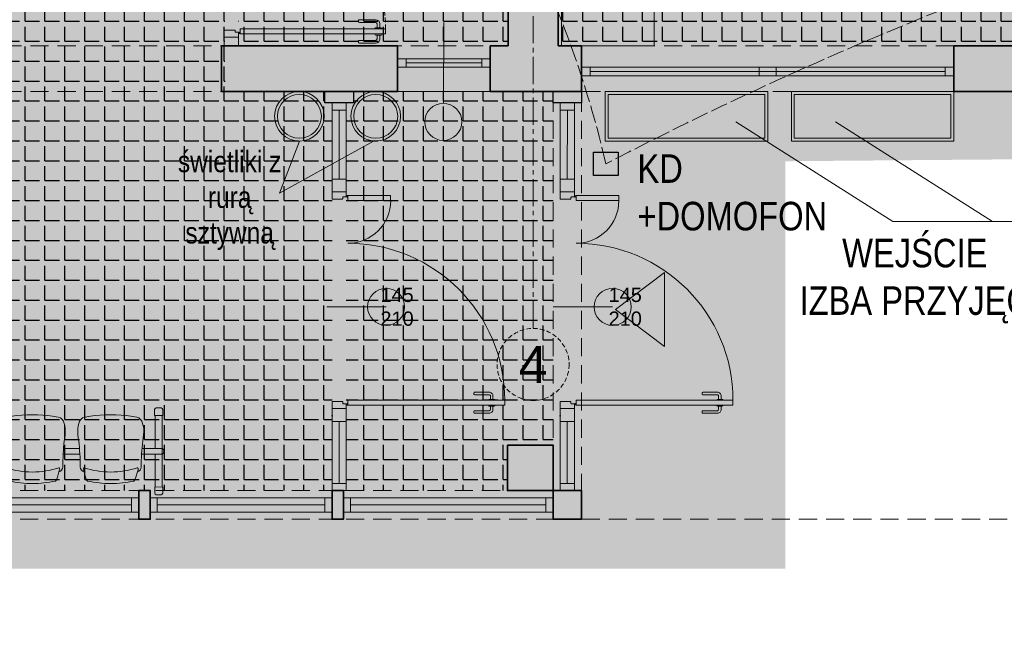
# Model space of a CAD drawing. Header units: millimetres. Extents: x -1413 to 4627, y 0 to 12711.
# Tile 28 of 247: x -577 to 114, y 5873 to 6302. Entities that reach past the tile are written whole.
import ezdxf
from ezdxf.enums import TextEntityAlignment as Align

# ---------------------------------------------------------------- set-up
doc = ezdxf.new("R2010")
doc.units = ezdxf.units.MM
for name, pattern in [('ACAD_ISO02W100', [15, 12, -3]), ('CACHE2', [4.7625, 3.175, -1.5875]), ('CENTER2', [28.575, 19.05, -3.175, 3.175, -3.175]), ('CONTINU', [0]), ('DASHED', [19.05, 12.7, -6.35]), ('DASHED2', [0.375, 0.25, -0.125]), ('HIDDEN2', [4.7625, 3.175, -1.5875])]:
    doc.linetypes.add(name, pattern=pattern)
for name, color, linetype in [('72', 1, 'Continuous'), ('_okna last okna', 251, 'Continuous'), ('aranżacja Martela', 6, 'Continuous'), ('sq_sc.kurtynowa', 4, 'Continuous'), ('SQ_STREFY FUNKCJONALNE', 7, 'Continuous')]:
    doc.layers.add(name, color=color, linetype=linetype)
for name, color, linetype, lineweight in [('A-AREA-IDEN', 7, 'Continuous', 9), ('SQ_Drzwi', 170, 'Continuous', 9), ('SQ_HATCH', 140, 'Continuous', 13), ('SQ_ISTN.Ściany', 140, 'Continuous', 35), ('SQ_Nadproża', 112, 'DASHED', 13), ('Sq_Okna', 170, 'Continuous', 9), ('SQ_Opisy', 7, 'Continuous', 18), ('SQ_Osie', 220, 'CENTER2', 9), ('SQ_PROJ.Ściany', 7, 'Continuous', 35), ('SQ_TECHNOLOGIA', 251, 'Continuous', 9), ('SQ_ZAKRES_OPRACOWANIA', 7, 'ACAD_ISO02W100', 20)]:
    doc.layers.add(name, color=color, linetype=linetype, lineweight=lineweight)
doc.layers.add('SQ_STOLARKA ISTNIEJĄCA', color=7, linetype='Continuous', lineweight=9, true_color=0x575757)
doc.layers.add('SQ_Widok', color=7, linetype='DASHED', lineweight=15, true_color=0x474747)
doc.styles.add('Arial Narrow_2', font='ARIALN.TTF', dxfattribs={"height": 20})
doc.styles.get("Standard").update_dxf_attribs({"font": 'arial.ttf'})
pattern_1 = [(0, (0, 0), (0, 13.97), [10.16, -3.81]), (90, (0, 0), (-13.97, 9e-16), [10.16, -3.81])]

# ---------------------------------------------------------------- blocks, each defined once
blk = doc.blocks.new('KLAMKA')
for p, q in [((-4.32, -4), (-7, -4)), ((-4.32, -6), (-7, -6)), ((-4.32, -3.09), (-4.32, -6.91)), ((-3.5, -2.49), (-3.72, -2.49)), ((0, -2.49), (0.22, -2.49)), ((0.82, -3.09), (0.82, -6.91)), ((3.5, -4), (0.82, -4)), ((3.5, -6), (0.82, -6)), ((-10, -18.4), (-10, -7)), ((-8, -18.4), (-8, -7)), ((-3.5, -7.51), (-3.72, -7.51)), ((0, -7.51), (0.22, -7.51)), ((4.5, -18.4), (4.5, -7)), ((6.5, -18.4), (6.5, -7)), ((-8.6, -19), (-9.4, -19)), ((5.9, -19), (5.1, -19))]:
    blk.add_line(p, q)
for centre, radius, start, end in [((-7, -7), 3, 90, 180), ((-7, -7), 1, 90, 180), ((-3.72, -3.09), 0.6, 90, 180), ((0.22, -3.09), 0.6, 0, 90), ((3.5, -7), 3, 360, 90), ((3.5, -7), 1, 0, 90), ((-3.72, -6.91), 0.6, 180, 270), ((0.22, -6.91), 0.6, 270, 360), ((-9.4, -18.4), 0.6, 180, 270), ((-8.6, -18.4), 0.6, 270, 360), ((5.1, -18.4), 0.6, 180, 270), ((5.9, -18.4), 0.6, 270, 360)]:
    blk.add_arc(centre, radius, start, end)
blk = doc.blocks.new('osie bud A')
at = {"layer": 'SQ_Osie'}
blk.add_line((24794.3, 19372.6), (24794.3, 17597.31), dxfattribs=at)
at = {"layer": 'SQ_Osie', "linetype": 'ByBlock'}
blk.add_circle((24794.25, 19397.85), 25.25, dxfattribs=at)
at = {"layer": 'SQ_Osie'}
blk.add_text('4', height=26, rotation=180, dxfattribs=at).set_placement((24794.25, 19397.85), align=Align.MIDDLE_CENTER)
blk = doc.blocks.new('Drzwi 100')
at = {"layer": 'SQ_Drzwi'}
for p, q in [((55, 8.58), (55, -51.04)), ((0, 0), (5, 0)), ((0, -10), (0, 0)), ((0, -10), (0, 0)), ((0, 0), (5, 0)), ((0, -10), (0, 0)), ((5, 0), (5, -7.2)), ((105, 0), (105, -7.2)), ((105, 0), (110, 0)), ((110, -10), (110, 0)), ((3.2, -10), (0, -10)), ((2.37, -11.15), (2.37, -113.12)), ((2.37, -11.15), (5.87, -11.15)), ((3.5, -7.8), (3.5, -9.7)), ((4.7, -7.5), (3.8, -7.5)), ((5.87, -11.15), (5.87, -113.12)), ((105.3, -7.5), (106.2, -7.5)), ((106.5, -7.8), (106.5, -9.7)), ((106.8, -10), (110, -10)), ((2.37, -113.12), (5.87, -113.12))]:
    blk.add_line(p, q, dxfattribs=at)
for centre, radius in [((3.09, -10.58), 0.529), ((55, -64.04), 13)]:
    blk.add_circle(centre, radius, dxfattribs=at)
for centre, start, end in [((3.2, -9.7), 270, 0), ((3.8, -7.8), 90, 180), ((4.7, -7.2), 270, 0), ((105.3, -7.2), 180, 270), ((106.2, -7.8), 0, 90), ((106.8, -9.7), 180, 270)]:
    blk.add_arc(centre, 0.3, start, end, dxfattribs=at)
at = {"layer": 'SQ_Drzwi', "linetype": 'HIDDEN2'}
blk.add_arc((4.94, -12.36), 100.76, 270.5292, 1.42229, dxfattribs=at)
at = {"layer": 'SQ_Drzwi', "rotation": 180}
blk.add_blockref('KLAMKA', (2.37, -113.12), dxfattribs=at)
blk = doc.blocks.new('stan projektowany')
at = {"layer": 'SQ_HATCH'}
h = blk.add_hatch(dxfattribs=at)
h.set_pattern_fill('ANGLE')
h.set_pattern_definition([(0, (-10464.962, 6233.929), (0, 6.985), [5.08, -1.905]), (90, (-10464.962, 6233.929), (-6.985, 4e-16), [5.08, -1.905])])
h.paths.add_polyline_path([(-15233.14, 8198.65), (-15198.14, 8198.65), (-15176.65, 8198.65), (-15176.65, 8216.15), (-15144.65, 8216.15), (-15144.65, 8147.15), (-15144.65, 7886.15), (-15144.65, 7837.15), (-15144.65, 7734.77), (-15104.65, 7734.77), (-15104.65, 10535.59), (-15737.65, 10535.59), (-15737.65, 10615.59), (-15789.65, 10615.59), (-16075.65, 10615.59), (-16075.65, 9587.27), (-16120.11, 9587.27), (-16120.11, 9436.61), (-16071.65, 9436.61), (-16071.65, 9307.59), (-16259.65, 9307.59), (-16259.65, 8898.65), (-16704.65, 8898.65), (-16704.65, 7768.15), (-16704.65, 7751.82), (-16685.57, 7751.82), (-16685.57, 7130.61), (-16718.15, 7131.63), (-16718.15, 7178.15), (-16999.65, 7178.15), (-16999.65, 7808.15), (-19394.65, 7808.15), (-19394.65, 6211.23), (-19462.48, 6211.23), (-19462.48, 5925.46), (-18509.26, 5925.46), (-18509.26, 6211.23), (-17103.03, 6223.02), (-17103.03, 5881.49), (-15104.65, 5873.27), (-15104.65, 7734.77), (-15144.65, 7734.77), (-15144.65, 7707.15), (-15176.65, 7707.15), (-15176.65, 7706.65), (-15176.65, 7706.65), (-15259.89, 7706.65), (-15259.87, 7706.75), (-15259.87, 7707.15), (-15292.71, 7707.15), (-15292.71, 7696.65), (-15292.7, 7696.65), (-15292.71, 7706.65), (-15297.71, 7706.65), (-15297.7, 7699.45, 0.414214), (-15297.4, 7699.15), (-15296.5, 7699.15, -0.414214), (-15296.2, 7698.85), (-15296.2, 7696.95, 0.527766), (-15295.86, 7696.59, -0.450501), (-15295.27, 7696.07, -0.414104), (-15295.79, 7695.54), (-15295.07, 7695.5), (-15295.79, 7695.54, -0.414323), (-15296.32, 7696.07, -0.409171), (-15295.87, 7696.65, -0.450389), (-15296.2, 7696.95), (-15296.2, 7698.85, 0.414214), (-15296.5, 7699.15), (-15297.4, 7699.15, -0.414214), (-15297.7, 7699.45), (-15297.71, 7706.65), (-15292.71, 7706.65), (-15292.71, 7707.15), (-15259.87, 7707.15), (-15259.87, 7734.77), (-15473.3, 7734.77), (-15473.3, 7771.14, -0.414214), (-15477.3, 7775.14, -1), (-15469.3, 7775.14, -0.414214), (-15473.3, 7771.14), (-15473.3, 7749.3), (-15457.7, 7749.3), (-15457.7, 7760.15), (-15457.96, 7760.19), (-15457.96, 7773.87), (-15457.96, 7787.54), (-15457.7, 7799.3), (-15457.7, 7787.58), (-15431.62, 7791.36, -0.038172), (-15427.99, 7791.64, -0.032853), (-15424.84, 7791.44, -0.057631), (-15419.72, 7790.17, -0.057695), (-15415.53, 7788.02, -0.068919), (-15411.87, 7784.77, -0.070278), (-15409.44, 7780.92, -0.066142), (-15408.18, 7776.69, -0.045653), (-15407.94, 7773.2, -0.032968), (-15408.15, 7770.68, -0.068737), (-15409.44, 7766.28, -0.070278), (-15411.87, 7762.43, -0.068919), (-15415.53, 7759.18, -0.057695), (-15419.72, 7757.03, -0.057631), (-15424.84, 7755.76, -0.032853), (-15427.99, 7755.56, -0.033182), (-15431.15, 7755.77), (-15457.7, 7760.15), (-15457.7, 7749.3), (-15473.3, 7749.3), (-15473.3, 7734.77), (-15259.87, 7734.77), (-15259.87, 7837.15), (-15259.9, 7837.15), (-15259.87, 7837.13), (-15176.65, 7837.15), (-15176.65, 7734.77), (-15144.65, 7734.77), (-15144.65, 7837.15), (-15144.65, 7886.15), (-15176.65, 7886.15), (-15176.65, 8147.15), (-15176.65, 8163.65), (-15198.14, 8163.65), (-15233.14, 8163.65)])
at = {"layer": 'SQ_HATCH', "linetype": 'ByBlock', "true_color": 0x939598}
for points in [[(-18895.64, 6283.23), (-18772.11, 6283.23), (-18772.11, 6251.23), (-18895.64, 6251.23)], [(-18663.12, 6003.23), (-18695.12, 6003.23), (-18695.12, 5971.23), (-18663.12, 5971.23)]]:
    blk.add_hatch(color=252, dxfattribs=at).paths.add_polyline_path(points)
at = {"layer": 'SQ_Opisy'}
h = blk.add_hatch(color=7, dxfattribs=at)
h.dxf.hatch_style = 1
h.paths.add_polyline_path([(-18619.27, 6098.26), (-18584.94, 6072.25), (-18584.94, 6124.27)])
at = {"layer": '_okna last okna', "linetype": 'ByBlock'}
for p, q in [((-18818.13, 6238.23), (-18818.13, 6238.23)), ((-18658.12, 6238.23), (-18658.12, 6238.23)), ((-18818.13, 6028.73), (-18818.13, 6028.73))]:
    blk.add_line(p, q, dxfattribs=at)
at = {"layer": 'SQ_Drzwi', "linetype": 'Continuous'}
for p, q in [((-18818.12, 6180.74), (-18818.12, 6238.23)), ((-18813.11, 6238.23), (-18813.12, 6189.75)), ((-18808.12, 6238.23), (-18808.13, 6180.74)), ((-18658.1, 6238.23), (-18658.11, 6189.75)), ((-18653.1, 6238.23), (-18653.11, 6189.75)), ((-18648.11, 6238.23), (-18648.11, 6180.74)), ((-18808.13, 6189.75), (-18818.13, 6189.75)), ((-18818.13, 6189.75), (-18818.13, 6180.74)), ((-18808.13, 6189.75), (-18808.13, 6180.74)), ((-18808.12, 6180.74), (-18808.12, 6189.74)), ((-18648.12, 6189.75), (-18658.12, 6189.75)), ((-18658.12, 6189.75), (-18658.12, 6180.74)), ((-18648.12, 6189.75), (-18648.12, 6180.74)), ((-18648.11, 6180.74), (-18648.11, 6189.74)), ((-18818.12, 6180.74), (-18818.12, 6175.74)), ((-18818.12, 6180.74), (-18818.12, 6175.74)), ((-18808.12, 6180.74), (-18818.12, 6180.74)), ((-18808.12, 6177.54), (-18808.12, 6180.74)), ((-18658.11, 6180.74), (-18658.11, 6175.74)), ((-18648.11, 6180.74), (-18658.11, 6180.74)), ((-18658.11, 6180.74), (-18658.11, 6175.74)), ((-18648.11, 6177.54), (-18648.11, 6180.74)), ((-18818.12, 6175.74), (-18810.92, 6175.74)), ((-18810.62, 6176.04), (-18810.62, 6176.94)), ((-18810.32, 6177.24), (-18808.42, 6177.24)), ((-18806.97, 6178.24), (-18806.97, 6174.74)), ((-18658.11, 6175.74), (-18650.91, 6175.74)), ((-18650.61, 6176.04), (-18650.61, 6176.94)), ((-18650.31, 6177.24), (-18648.41, 6177.24)), ((-18646.96, 6178.24), (-18646.96, 6174.74)), ((-18821.87, 6100.15), (-18780.18, 6100.15)), ((-18663.02, 6100.14), (-18621.33, 6100.14)), ((-18806.97, 6034.74), (-18697, 6034.74)), ((-18806.97, 6034.74), (-18806.97, 6031.24)), ((-18696.97, 6034.74), (-18696.97, 6031.24)), ((-18646.96, 6034.74), (-18536.99, 6034.74)), ((-18646.96, 6034.74), (-18646.96, 6031.24)), ((-18536.99, 6031.24), (-18536.99, 6034.74)), ((-18818.13, 6033.75), (-18810.92, 6033.75)), ((-18818.13, 6033.75), (-18818.13, 6028.75)), ((-18808.13, 6028.75), (-18818.13, 6028.75)), ((-18808.13, 6028.75), (-18818.13, 6028.75)), ((-18808.13, 6028.75), (-18818.13, 6028.75)), ((-18818.13, 6028.75), (-18818.13, 6019.74)), ((-18808.13, 6028.75), (-18818.13, 6028.75)), ((-18808.13, 6028.75), (-18818.13, 6028.75)), ((-18808.13, 6028.75), (-18818.13, 6028.75)), ((-18818.13, 6028.75), (-18818.13, 6019.74)), ((-18818.13, 6028.75), (-18818.13, 6019.74)), ((-18818.12, 5971.24), (-18818.12, 6028.73)), ((-18810.62, 6033.44), (-18810.62, 6032.54)), ((-18810.32, 6032.24), (-18808.42, 6032.24)), ((-18808.13, 6031.94), (-18808.13, 6028.75)), ((-18808.13, 6028.75), (-18808.13, 6019.74)), ((-18808.13, 6028.75), (-18808.13, 6019.74)), ((-18808.13, 6028.75), (-18808.13, 6019.74)), ((-18808.12, 6028.73), (-18808.13, 5971.24)), ((-18806.97, 6031.24), (-18697, 6031.24)), ((-18658.12, 6033.75), (-18650.91, 6033.75)), ((-18658.12, 6033.75), (-18658.12, 6028.75)), ((-18648.12, 6028.75), (-18658.12, 6028.75)), ((-18648.12, 6028.75), (-18658.12, 6028.75)), ((-18648.12, 6028.75), (-18658.12, 6028.75)), ((-18658.12, 6028.75), (-18658.12, 6019.74)), ((-18658.12, 6028.74), (-18658.12, 6019.73)), ((-18658.12, 5971.23), (-18658.12, 6028.72)), ((-18650.61, 6033.44), (-18650.61, 6032.54)), ((-18650.31, 6032.24), (-18648.41, 6032.24)), ((-18648.12, 6031.94), (-18648.12, 6028.75)), ((-18648.12, 6028.75), (-18648.12, 6019.74)), ((-18648.12, 6028.74), (-18648.12, 6019.73)), ((-18648.12, 6028.72), (-18648.12, 5971.23)), ((-18646.96, 6031.24), (-18536.99, 6031.24)), ((-18818.12, 6019.73), (-18808.13, 6019.73)), ((-18813.12, 6019.73), (-18813.13, 5976.24)), ((-18658.11, 6019.73), (-18648.12, 6019.73)), ((-18653.11, 6019.73), (-18653.12, 5976.23)), ((-18818.13, 5980.25), (-18818.13, 5971.24)), ((-18658.12, 5980.24), (-18658.12, 5971.23)), ((-19081.12, 5966.23), (-18953.62, 5966.23)), ((-18945.62, 5966.23), (-18818.13, 5966.23)), ((-18805.13, 5966.23), (-18663.12, 5966.23)), ((-19076.12, 5961.23), (-18958.62, 5961.23)), ((-18940.62, 5961.23), (-18823.13, 5961.23)), ((-18805.13, 5961.23), (-18668.12, 5961.23)), ((-18953.62, 5956.23), (-19081.12, 5956.23)), ((-18818.13, 5956.23), (-18945.62, 5956.23)), ((-18663.12, 5956.23), (-18805.13, 5956.23))]:
    blk.add_line(p, q, dxfattribs=at)
at = {"layer": 'SQ_Drzwi'}
blk.add_lwpolyline([(-18739.61, 6299.54), (-18739.93, 6242.92)], dxfattribs=at)
at = {"layer": 'SQ_Drzwi', "linetype": 'Continuous'}
for points in [[(-18818.12, 6238.23), (-18818.12, 6243.23), (-18808.12, 6243.23), (-18808.12, 6238.23), (-18818.12, 6238.23)], [(-18658.11, 6238.23), (-18658.11, 6243.23), (-18648.11, 6243.23), (-18648.11, 6238.23), (-18658.11, 6238.23)], [(-18818.13, 5971.24), (-18818.13, 5976.24), (-18808.13, 5976.24), (-18808.13, 5971.24), (-18818.13, 5971.24)], [(-18658.12, 5971.23), (-18658.12, 5976.23), (-18648.12, 5976.23), (-18648.12, 5971.23), (-18658.12, 5971.23)], [(-18953.62, 5956.23), (-18958.62, 5956.23), (-18958.62, 5966.23), (-18953.62, 5966.23), (-18953.62, 5956.23)], [(-18940.62, 5956.23), (-18945.62, 5956.23), (-18945.62, 5966.23), (-18940.62, 5966.23), (-18940.62, 5956.23)], [(-18818.13, 5956.23), (-18823.13, 5956.23), (-18823.13, 5966.23), (-18818.13, 5966.23), (-18818.13, 5956.23)], [(-18805.13, 5956.23), (-18810.13, 5956.23), (-18810.13, 5966.23), (-18805.13, 5966.23), (-18805.13, 5956.23)], [(-18663.12, 5956.23), (-18668.12, 5956.23), (-18668.12, 5966.23), (-18663.12, 5966.23), (-18663.12, 5956.23)]]:
    blk.add_lwpolyline(points, dxfattribs=at)
for points in [[(-18777.06, 6174.74), (-18806.97, 6174.74), (-18806.97, 6178.23), (-18777.06, 6178.23)], [(-18617.05, 6174.74), (-18646.96, 6174.74), (-18646.96, 6178.23), (-18617.05, 6178.23)]]:
    blk.add_lwpolyline(points, close=True, dxfattribs=at)
at = {"layer": 'SQ_Drzwi'}
for centre in [(-18740.11, 6229.92), (-18780.18, 6100.15), (-18621.33, 6100.14)]:
    blk.add_circle(centre, 13, dxfattribs=at)
at = {"layer": 'SQ_Drzwi', "linetype": 'Continuous'}
for centre in [(-18807.54, 6177.64), (-18647.53, 6177.64), (-18807.54, 6031.76), (-18807.54, 6031.76), (-18647.53, 6031.76), (-18647.53, 6031.76)]:
    blk.add_circle(centre, 0.529, dxfattribs=at)
for centre, radius, start, end in [((-18810.92, 6176.04), 0.3, 270, 0), ((-18810.32, 6176.94), 0.3, 90, 180), ((-18808.42, 6177.54), 0.3, 270, 0), ((-18806.97, 6174.74), 30, 270, 0), ((-18650.91, 6176.04), 0.3, 270, 0), ((-18650.31, 6176.94), 0.3, 90, 180), ((-18648.41, 6177.54), 0.3, 270, 0), ((-18646.96, 6174.74), 30, 270, 0), ((-18806.97, 6034.74), 110, 0, 90), ((-18646.96, 6034.74), 110, 0, 90), ((-18810.93, 6033.44), 0.304, 0.27226, 89.27982), ((-18810.32, 6032.54), 0.3, 179.98155, 269.98155), ((-18808.42, 6031.95), 0.298, 359.73557, 90.11165), ((-18808.42, 6031.95), 0.298, 359.73557, 90.11165), ((-18650.92, 6033.44), 0.304, 0.27226, 89.27982), ((-18650.31, 6032.54), 0.3, 179.98155, 269.98155), ((-18648.41, 6031.95), 0.298, 359.73557, 90.11165), ((-18648.41, 6031.95), 0.298, 359.73557, 90.11165)]:
    blk.add_arc(centre, radius, start, end, dxfattribs=at)
at = {"layer": 'SQ_HATCH', "lineweight": 30}
blk.add_lwpolyline([(-18895.64, 6283.23), (-18772.11, 6283.23), (-18772.11, 6251.23), (-18895.64, 6251.23)], close=True, dxfattribs=at)
for points in [[(-18838.11, 6283.23), (-18802.11, 6283.23), (-18802.11, 6283.23)], [(-18802.11, 6251.23), (-18802.11, 6251.23), (-18838.11, 6251.23), (-18838.11, 6251.23)]]:
    blk.add_lwpolyline(points, dxfattribs=at)
at = {"layer": 'SQ_ISTN.Ściany'}
for p, q in [((-18694.65, 6338.65), (-18694.65, 6283.23)), ((-18659.65, 6338.65), (-18659.65, 6283.23)), ((-18694.65, 6283.23), (-18707.11, 6283.23)), ((-18707.11, 6251.23), (-18707.11, 6283.23)), ((-18643.11, 6283.23), (-18659.65, 6283.23)), ((-18643.11, 6251.23), (-18643.11, 6283.23)), ((-18313.11, 6283.23), (-18382.11, 6283.23)), ((-18382.11, 6251.23), (-18382.11, 6283.23)), ((-18643.11, 6251.23), (-18707.11, 6251.23)), ((-18313.11, 6251.23), (-18382.11, 6251.23))]:
    blk.add_line(p, q, dxfattribs=at)
at = {"layer": 'SQ_Nadproża'}
for p, q in [((-18712.11, 6283.23), (-19303.11, 6283.23)), ((-18712.11, 6251.23), (-19303.11, 6251.23)), ((-18663.12, 5951.23), (-18663.11, 6251.23)), ((-18643.12, 5951.23), (-18643.11, 6251.23)), ((-18643.12, 5971.23), (-19372.12, 5971.24)), ((-18643.12, 5951.23), (-19372.12, 5951.24))]:
    blk.add_line(p, q, dxfattribs=at)
at = {"layer": 'Sq_Okna'}
for p, q in [((-18772.11, 6274.23), (-18707.11, 6274.23)), ((-18772.11, 6274.23), (-18707.11, 6274.23)), ((-18766.11, 6271.23), (-18713.11, 6271.23)), ((-18766.11, 6271.23), (-18713.11, 6271.23)), ((-18772.11, 6268.23), (-18707.11, 6268.23)), ((-18772.11, 6268.23), (-18707.11, 6268.23))]:
    blk.add_line(p, q, dxfattribs=at)
for points in [[(-18893.64, 6289.23), (-18883.64, 6289.23), (-18883.64, 6283.23), (-18893.64, 6283.23)], [(-18766.11, 6268.23), (-18766.11, 6274.23), (-18772.11, 6274.23), (-18772.11, 6268.23)], [(-18707.11, 6268.23), (-18707.11, 6274.23), (-18713.11, 6274.23), (-18713.11, 6268.23)]]:
    blk.add_lwpolyline(points, close=True, dxfattribs=at)
for centre, radius in [((-18841.03, 6233.81), 17.42), ((-18841.03, 6233.81), 15.42), ((-18787.45, 6233.81), 17.42), ((-18787.45, 6233.81), 15.42)]:
    blk.add_circle(centre, radius, dxfattribs=at)
at = {"layer": 'SQ_Opisy'}
blk.add_lwpolyline([(-18619.27, 6098.26), (-18584.94, 6072.25), (-18584.94, 6124.27)], close=True, dxfattribs=at)
at = {"layer": 'SQ_PROJ.Ściany'}
for points in [[(-18895.64, 6283.23), (-18772.11, 6283.23), (-18772.11, 6251.23), (-18895.64, 6251.23)], [(-18695.12, 6003.23), (-18663.12, 6003.23), (-18663.12, 5971.23), (-18695.12, 5971.23)], [(-18953.62, 5971.23), (-18945.62, 5971.23), (-18945.62, 5951.23), (-18953.62, 5951.23)], [(-18818.13, 5971.23), (-18810.13, 5971.23), (-18810.13, 5951.23), (-18818.13, 5951.23)]]:
    blk.add_lwpolyline(points, close=True, dxfattribs=at)
for points in [[(-18663.12, 5963.23), (-18663.12, 5971.23), (-18643.12, 5971.23), (-18643.12, 5963.23), (-18643.12, 5951.23)], [(-18643.12, 5951.23), (-18655.12, 5951.23), (-18663.12, 5951.23), (-18663.12, 5971.23), (-18655.12, 5971.23)]]:
    blk.add_lwpolyline(points, dxfattribs=at)
at = {"layer": 'sq_sc.kurtynowa'}
for points in [[(-18803.12, 6251.23), (-18803.12, 6243.23), (-18823.12, 6243.23), (-18823.12, 6251.23)], [(-18643.11, 6251.23), (-18643.11, 6243.23), (-18663.11, 6243.23), (-18663.11, 6251.23)]]:
    blk.add_lwpolyline(points, close=True, dxfattribs=at)
for p in [(-18818.13, 6023.74), (-18658.12, 6023.74), (-18663.12, 5975.23), (-18814.13, 5951.23)]:
    blk.add_point(p, dxfattribs=at)
at = {"layer": 'SQ_STOLARKA ISTNIEJĄCA', "lineweight": 13}
for p, q in [((-18637.11, 6268.23), (-18388.11, 6268.23)), ((-18637.11, 6265.23), (-18388.11, 6265.23)), ((-18637.11, 6262.23), (-18388.11, 6262.23))]:
    blk.add_line(p, q, dxfattribs=at)
for points in [[(-18637.11, 6262.23), (-18637.11, 6268.23), (-18643.11, 6268.23), (-18643.11, 6262.23)], [(-18506.61, 6262.23), (-18506.61, 6268.23), (-18518.61, 6268.23), (-18518.61, 6262.23)], [(-18382.11, 6262.23), (-18382.11, 6268.23), (-18388.11, 6268.23), (-18388.11, 6262.23)], [(-18626.47, 6251.23), (-18512.61, 6251.23), (-18512.61, 6216.4), (-18626.47, 6216.4)], [(-18624.47, 6249.23), (-18514.61, 6249.23), (-18514.61, 6218.4), (-18624.47, 6218.4)], [(-18495.97, 6251.23), (-18382.11, 6251.23), (-18382.11, 6216.4), (-18495.97, 6216.4)], [(-18493.97, 6249.23), (-18384.11, 6249.23), (-18384.11, 6218.4), (-18493.97, 6218.4)]]:
    blk.add_lwpolyline(points, close=True, dxfattribs=at)
at = {"layer": 'SQ_Widok'}
for p, q in [((-18712.11, 6283.23), (-18802.11, 6283.23)), ((-18772.11, 6251.23), (-18707.11, 6251.23))]:
    blk.add_line(p, q, dxfattribs=at)
at = {"layer": 'SQ_Widok', "linetype": 'DASHED'}
blk.add_line((-18643.12, 5951.23), (-17032.52, 5951.21), dxfattribs=at)
at = {"layer": 'SQ_Widok'}
for points in [[(-18382.11, 6283.23), (-18643.11, 6283.23)], [(-18382.11, 6251.23), (-18643.11, 6251.23)]]:
    blk.add_lwpolyline(points, dxfattribs=at)
at = {"layer": 'SQ_Widok', "color": 250, "linetype": 'CONTINU', "true_color": 0x383838}
for points in [[(-18534.96, 6230), (-18424.96, 6160), (-17274.96, 6160)], [(-18464.96, 6230), (-18354.96, 6160)], [(-18841.03, 6216.4), (-18854.96, 6180), (-18789.05, 6216.4)]]:
    blk.add_lwpolyline(points, dxfattribs=at)
at = {"layer": 'SQ_ZAKRES_OPRACOWANIA', "color": 251, "linetype": 'DASHED2', "ltscale": 100, "true_color": 0x636466, "const_width": 18}
blk.add_lwpolyline([(-17103.03, 6223.02), (-18509.26, 6211.23), (-18509.26, 5925.46), (-19462.48, 5925.46), (-19462.48, 6211.23), (-19394.65, 6211.23), (-19394.65, 7808.15), (-16999.65, 7808.15)], dxfattribs=at)
at = {"layer": 'SQ_Drzwi', "rotation": 90}
blk.add_blockref('Drzwi 100', (-18893.64, 6289.23), dxfattribs=at)
at = {"layer": 'SQ_Drzwi', "linetype": 'Continuous', "xscale": 0.8916850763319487, "yscale": 0.8916850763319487, "zscale": 0.8916850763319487, "rotation": 270.0154704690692}
for p in [(-18701.68, 6031.34), (-18541.67, 6031.34)]:
    blk.add_blockref('KLAMKA', p, dxfattribs=at)
at = {"layer": 'SQ_Osie', "linetype": 'CACHE2', "ltscale": 5, "rotation": 180}
blk.add_blockref('osie bud A', (6117.15, 25457.6), dxfattribs=at)
at = {"layer": 'A-AREA-IDEN', "insert": (-18889.9, 6174.82), "char_height": 15, "width": 90.1214, "attachment_point": 5, "style": 'Arial Narrow_2'}
blk.add_mtext('świetliki z rurą sztywną', dxfattribs=at)
at = {"layer": 'Sq_Okna', "linetype": 'Continuous', "char_height": 10, "attachment_point": 5}
for insert in [(-18801.03, 6100.15), (-18641.02, 6100.15)]:
    blk.add_mtext('\\pxi5.7025;145\\P210', dxfattribs=dict(at, insert=insert))
at = {"layer": 'SQ_Opisy', "char_height": 20, "attachment_point": 5, "style": 'Arial Narrow_2'}
for s, insert, width in [('WEJŚCIE\\PIZBA PRZYJĘĆ ', (-18409.48, 6118.18), 306.1304), ('PRZEZIERNE ZADASZENIE Z POLIWĘGLANU LITEGO/ SZKŁA BEZPIECZNEGO', (-17904.21, 5973.7), 1164.5764)]:
    blk.add_mtext(s, dxfattribs=dict(at, insert=insert, width=width))
blk = doc.blocks.new('day 4_stolik')
at = {"layer": 'SQ_TECHNOLOGIA'}
for p, q in [((985374, 197353.89), (985368.96, 197353.92)), ((985405.25, 197351.45), (985405.16, 197351.45)), ((985460.25, 197351.45), (985460.16, 197351.45)), ((985570.16, 197351.45), (985570.25, 197351.45)), ((985625.16, 197351.45), (985625.25, 197351.45)), ((985656.42, 197353.89), (985661.46, 197353.92)), ((985386.51, 197343.29), (985387.54, 197347.03)), ((985387.54, 197347.03), (985388.44, 197349.24)), ((985422.87, 197347.03), (985421.98, 197349.24)), ((985423.91, 197343.29), (985422.87, 197347.03)), ((985441.51, 197343.29), (985442.54, 197347.03)), ((985442.54, 197347.03), (985443.44, 197349.24)), ((985477.87, 197347.03), (985476.98, 197349.24)), ((985478.91, 197343.29), (985477.87, 197347.03)), ((985551.51, 197343.29), (985552.54, 197347.03)), ((985552.54, 197347.03), (985553.44, 197349.24)), ((985587.87, 197347.03), (985586.98, 197349.24)), ((985588.91, 197343.29), (985587.87, 197347.03)), ((985606.51, 197343.29), (985607.54, 197347.03)), ((985607.54, 197347.03), (985608.44, 197349.24)), ((985642.87, 197347.03), (985641.98, 197349.24)), ((985643.91, 197343.29), (985642.87, 197347.03)), ((985385.6, 197342.83), (985386.51, 197343.29)), ((985424.81, 197342.83), (985423.91, 197343.29)), ((985440.6, 197342.83), (985441.51, 197343.29)), ((985479.81, 197342.83), (985478.91, 197343.29)), ((985550.6, 197342.83), (985551.51, 197343.29)), ((985589.81, 197342.83), (985588.91, 197343.29)), ((985605.6, 197342.83), (985606.51, 197343.29)), ((985644.81, 197342.83), (985643.91, 197343.29)), ((985369.1, 197330.87), (985369.1, 197326.89)), ((985661.32, 197330.87), (985661.32, 197326.89)), ((985382.08, 197312.86), (985382.41, 197311.06)), ((985382.86, 197309.4), (985382.41, 197311.06)), ((985427.56, 197309.4), (985428.01, 197311.06)), ((985428.34, 197312.86), (985428.01, 197311.06)), ((985437.08, 197312.86), (985437.41, 197311.06)), ((985437.86, 197309.4), (985437.41, 197311.06)), ((985482.56, 197309.4), (985483.01, 197311.06)), ((985483.34, 197312.86), (985483.01, 197311.06)), ((985547.08, 197312.86), (985547.41, 197311.06)), ((985547.86, 197309.4), (985547.41, 197311.06)), ((985592.56, 197309.4), (985593.01, 197311.06)), ((985593.34, 197312.86), (985593.01, 197311.06)), ((985602.08, 197312.86), (985602.41, 197311.06)), ((985602.86, 197309.4), (985602.41, 197311.06)), ((985647.56, 197309.4), (985648.01, 197311.06)), ((985648.34, 197312.86), (985648.01, 197311.06)), ((985369.09, 197303.86), (985374, 197303.85)), ((985391.05, 197304.13), (985386.95, 197304.86)), ((985394.3, 197303.77), (985391.05, 197304.13)), ((985397.91, 197303.5), (985394.3, 197303.77)), ((985401.56, 197303.35), (985397.91, 197303.5)), ((985405.2, 197303.37), (985401.56, 197303.35)), ((985405.21, 197303.37), (985408.85, 197303.35)), ((985408.85, 197303.35), (985412.51, 197303.5)), ((985412.51, 197303.5), (985416.12, 197303.77)), ((985416.12, 197303.77), (985419.37, 197304.13)), ((985419.37, 197304.13), (985423.46, 197304.86)), ((985446.05, 197304.13), (985441.95, 197304.86)), ((985449.3, 197303.77), (985446.05, 197304.13)), ((985452.91, 197303.5), (985449.3, 197303.77)), ((985456.56, 197303.35), (985452.91, 197303.5)), ((985460.2, 197303.37), (985456.56, 197303.35)), ((985460.21, 197303.37), (985463.85, 197303.35)), ((985463.85, 197303.35), (985467.51, 197303.5)), ((985467.51, 197303.5), (985471.12, 197303.77)), ((985471.12, 197303.77), (985474.37, 197304.13)), ((985474.37, 197304.13), (985478.46, 197304.86)), ((985556.05, 197304.13), (985551.95, 197304.86)), ((985559.3, 197303.77), (985556.05, 197304.13)), ((985562.91, 197303.5), (985559.3, 197303.77)), ((985566.56, 197303.35), (985562.91, 197303.5)), ((985570.2, 197303.37), (985566.56, 197303.35)), ((985570.21, 197303.37), (985573.85, 197303.35)), ((985573.85, 197303.35), (985577.51, 197303.5)), ((985577.51, 197303.5), (985581.12, 197303.77)), ((985581.12, 197303.77), (985584.37, 197304.13)), ((985584.37, 197304.13), (985588.46, 197304.86)), ((985611.05, 197304.13), (985606.95, 197304.86)), ((985614.3, 197303.77), (985611.05, 197304.13)), ((985617.91, 197303.5), (985614.3, 197303.77)), ((985621.56, 197303.35), (985617.91, 197303.5)), ((985625.2, 197303.37), (985621.56, 197303.35)), ((985625.21, 197303.37), (985628.85, 197303.35)), ((985628.85, 197303.35), (985632.51, 197303.5)), ((985632.51, 197303.5), (985636.12, 197303.77)), ((985636.12, 197303.77), (985639.37, 197304.13)), ((985639.37, 197304.13), (985643.46, 197304.86)), ((985661.33, 197303.86), (985656.42, 197303.85))]:
    blk.add_line(p, q, dxfattribs=at)
for points in [[(985367.88, 197328.87), (985367.88, 197329.21), (985368.58, 197330.87), (985369.1, 197330.87), (985369.09, 197353.88), (985368.83, 197353.95), (985368.67, 197354.1), (985368.68, 197358.2, -0.361625), (985369.83, 197359.31), (985373.23, 197359.31, -0.365139), (985374.4, 197358.18), (985374.4, 197354.11), (985374.24, 197353.95), (985374, 197353.89), (985374, 197330.87)], [(985662.54, 197328.87), (985662.54, 197329.21), (985661.84, 197330.87), (985661.32, 197330.87), (985661.33, 197353.88), (985661.59, 197353.95), (985661.74, 197354.1), (985661.74, 197358.2, 0.361625), (985660.58, 197359.31), (985657.18, 197359.31, 0.365139), (985656.02, 197358.18), (985656.02, 197354.11), (985656.18, 197353.95), (985656.42, 197353.89), (985656.42, 197330.87)], [(985386.51, 197343.29, 0.297014), (985383.84, 197339.89)], [(985386.51, 197343.29), (985386.07, 197341.89, 0.155813), (985386.07, 197340.82), (985386.16, 197340.59), (985386.25, 197340.47, 0.349321), (985386.57, 197340.38, -0.081607), (985405.19, 197343.42)], [(985423.91, 197343.29), (985424.35, 197341.89, -0.155813), (985424.35, 197340.82), (985424.26, 197340.59), (985424.17, 197340.47, -0.349321), (985423.85, 197340.38, 0.081607), (985405.23, 197343.42)], [(985423.91, 197343.29, -0.297014), (985426.58, 197339.89)], [(985441.51, 197343.29, 0.297014), (985438.84, 197339.89)], [(985441.51, 197343.29), (985441.07, 197341.89, 0.155813), (985441.07, 197340.82), (985441.16, 197340.59), (985441.25, 197340.47, 0.349321), (985441.57, 197340.38, -0.081607), (985460.19, 197343.42)], [(985478.91, 197343.29), (985479.35, 197341.89, -0.155813), (985479.35, 197340.82), (985479.26, 197340.59), (985479.17, 197340.47, -0.349321), (985478.85, 197340.38, 0.081607), (985460.23, 197343.42)], [(985478.91, 197343.29, -0.297014), (985481.58, 197339.89)], [(985551.51, 197343.29, 0.297014), (985548.84, 197339.89)], [(985551.51, 197343.29), (985551.07, 197341.89, 0.155813), (985551.07, 197340.82), (985551.16, 197340.59), (985551.25, 197340.47, 0.349321), (985551.57, 197340.38, -0.081607), (985570.19, 197343.42)], [(985588.91, 197343.29), (985589.35, 197341.89, -0.155813), (985589.35, 197340.82), (985589.26, 197340.59), (985589.17, 197340.47, -0.349321), (985588.85, 197340.38, 0.081607), (985570.23, 197343.42)], [(985588.91, 197343.29, -0.297014), (985591.58, 197339.89)], [(985606.51, 197343.29, 0.297014), (985603.84, 197339.89)], [(985606.51, 197343.29), (985606.07, 197341.89, 0.155813), (985606.07, 197340.82), (985606.16, 197340.59), (985606.25, 197340.47, 0.349321), (985606.57, 197340.38, -0.081607), (985625.19, 197343.42)], [(985643.91, 197343.29), (985644.35, 197341.89, -0.155813), (985644.35, 197340.82), (985644.26, 197340.59), (985644.17, 197340.47, -0.349321), (985643.85, 197340.38, 0.081607), (985625.23, 197343.42)], [(985643.91, 197343.29, -0.297014), (985646.58, 197339.89)], [(985367.88, 197328.87), (985367.88, 197328.53), (985368.58, 197326.87), (985369.1, 197326.87), (985369.09, 197303.86), (985368.83, 197303.79), (985368.67, 197303.64), (985368.68, 197299.54, 0.361625), (985369.83, 197298.43), (985373.23, 197298.43, 0.365139), (985374.4, 197299.57), (985374.4, 197303.64), (985374.24, 197303.79), (985374, 197303.85), (985374, 197326.89)], [(985662.54, 197328.87), (985662.54, 197328.53), (985661.84, 197326.87), (985661.32, 197326.87), (985661.33, 197303.86), (985661.59, 197303.79), (985661.74, 197303.64), (985661.74, 197299.54, -0.361625), (985660.58, 197298.43), (985657.18, 197298.43, -0.365139), (985656.02, 197299.57), (985656.02, 197303.64), (985656.18, 197303.79), (985656.42, 197303.85), (985656.42, 197326.89)]]:
    blk.add_lwpolyline(points, format="xyb", dxfattribs=at)
blk.add_lwpolyline([(985492.54, 197345.34), (985492.54, 197310.34, 0.414214), (985497.54, 197305.34), (985532.54, 197305.34, 0.414214), (985537.54, 197310.34), (985537.54, 197345.34, 0.414214), (985532.54, 197350.34), (985497.54, 197350.34, 0.414214)], format="xyb", close=True, dxfattribs=at)
for points in [[(985369.1, 197330.87), (985383.56, 197330.87)], [(985426.86, 197330.87), (985438.56, 197330.87)], [(985481.86, 197330.87), (985492.54, 197330.87)], [(985537.54, 197330.87), (985548.56, 197330.87)], [(985591.86, 197330.87), (985603.56, 197330.87)], [(985646.86, 197330.87), (985661.32, 197330.87), (985661.32, 197326.89), (985647.13, 197326.89)], [(985383.28, 197326.89), (985369.1, 197326.89)], [(985438.28, 197326.89), (985427.13, 197326.89)], [(985492.54, 197326.89), (985482.13, 197326.89)], [(985548.28, 197326.89), (985537.13, 197326.89)], [(985603.28, 197326.89), (985592.13, 197326.89)]]:
    blk.add_lwpolyline(points, dxfattribs=at)
for centre, radius, start, end in [((985404.74, 197279.1), 72.34, 89.66512, 102.56228), ((985405.68, 197279.1), 72.34, 77.43772, 90.33488), ((985459.74, 197279.1), 72.34, 89.66512, 102.56228), ((985460.68, 197279.1), 72.34, 77.43772, 90.33488), ((985569.74, 197279.1), 72.34, 89.66512, 102.56228), ((985570.68, 197279.1), 72.34, 77.43772, 90.33488), ((985624.74, 197279.1), 72.34, 89.66512, 102.56228), ((985625.68, 197279.1), 72.34, 77.43772, 90.33488), ((985389.34, 197348.74), 1.03, 108.78677, 150.82459), ((985421.08, 197348.74), 1.03, 29.17541, 71.21323), ((985444.34, 197348.74), 1.03, 108.78677, 150.82459), ((985476.08, 197348.74), 1.03, 29.17541, 71.21323), ((985554.34, 197348.74), 1.03, 108.78677, 150.82459), ((985586.08, 197348.74), 1.03, 29.17541, 71.21323), ((985609.34, 197348.74), 1.03, 108.78677, 150.82459), ((985641.08, 197348.74), 1.03, 29.17541, 71.21323), ((985207.85, 197340.86), 175.99, 353.73122, 359.68286), ((985602.57, 197340.86), 175.99, 180.31714, 186.26878), ((985262.85, 197340.86), 175.99, 353.73122, 359.68286), ((985657.57, 197340.86), 175.99, 180.31714, 186.26878), ((985372.85, 197340.86), 175.99, 353.73122, 359.68286), ((985767.57, 197340.86), 175.99, 180.31714, 186.26878), ((985427.85, 197340.86), 175.99, 353.73122, 359.68286), ((985822.57, 197340.86), 175.99, 180.31714, 186.26878), ((985418.7, 197314.32), 36.65, 168.47634, 182.29248), ((985391.72, 197314.32), 36.65, 357.70752, 11.52366), ((985473.7, 197314.32), 36.65, 168.47634, 182.29248), ((985446.72, 197314.32), 36.65, 357.70752, 11.52366), ((985583.7, 197314.32), 36.65, 168.47634, 182.29248), ((985556.72, 197314.32), 36.65, 357.70752, 11.52366), ((985638.7, 197314.32), 36.65, 168.47634, 182.29248), ((985611.72, 197314.32), 36.65, 357.70752, 11.52366), ((985388.35, 197310.24), 5.56, 188.76173, 255.41333), ((985422.06, 197310.24), 5.56, 284.58667, 351.23827), ((985443.35, 197310.24), 5.56, 188.76173, 255.41333), ((985477.06, 197310.24), 5.56, 284.58667, 351.23827), ((985553.35, 197310.24), 5.56, 188.76173, 255.41333), ((985587.06, 197310.24), 5.56, 284.58667, 351.23827), ((985608.35, 197310.24), 5.56, 188.76173, 255.41333), ((985642.06, 197310.24), 5.56, 284.58667, 351.23827)]:
    blk.add_arc(centre, radius, start, end, dxfattribs=at)
blk = doc.blocks.new('WYPOSAŻENIE')
at = {"layer": '72', "color": 30, "linetype": 'ACAD_ISO02W100', "lineweight": 9, "true_color": 0xf26722}
for points in [[(5004.84, -3453.8, 0.223079), (4630.76, -2977.92), (4644.99, -2977.48)], [(5004.84, -3453.8, -0.22188), (7230.1, -3359.04), (7223.31, -3350.18)]]:
    blk.add_lwpolyline(points, format="xyb", dxfattribs=at)
at = {"layer": '72', "color": 30, "true_color": 0xf26722}
blk.add_lwpolyline([(4996.18, -3445.53), (5013.5, -3445.53), (5013.5, -3462.07), (4996.18, -3462.07)], close=True, dxfattribs=at)
at = {"layer": 'SQ_TECHNOLOGIA'}
blk.add_lwpolyline([(5038.75, -3312.34), (4973.75, -3312.34), (4973.75, -3371.06), (5038.75, -3371.06), (5038.75, -3312.34)], dxfattribs=at)
at = {"layer": 'aranżacja Martela', "xscale": -1, "rotation": 180.010885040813}
blk.add_blockref('day 4_stolik', (-981005.08, 193486.16), dxfattribs=at)
at = {"layer": '72', "color": 30, "true_color": 0xf26722, "insert": (5081.61, -3473.95), "char_height": 20, "width": 109.2971, "attachment_point": 5, "style": 'Arial Narrow_2'}
blk.add_mtext('\\pxql;KD^J+DOMOFON', dxfattribs=at)

msp = doc.modelspace()

# ---------------------------------------------------------------- hatches: boundary and pattern name
at = {"layer": 'SQ_HATCH'}
h = msp.add_hatch(dxfattribs=at)
h.set_pattern_fill('ANGLE')
h.set_pattern_definition([(0, (7995.666, 6233.929), (0, 6.985), [5.08, -1.905]), (90, (7995.666, 6233.929), (-6.985, 4e-16), [5.08, -1.905])])
h.paths.add_polyline_path([(3227.49, 8198.65), (3262.49, 8198.65), (3283.98, 8198.65), (3283.98, 8216.15), (3315.98, 8216.15), (3315.98, 8147.15), (3315.98, 7886.15), (3315.98, 7837.15), (3315.98, 7734.77), (3355.98, 7734.77), (3355.98, 10535.59), (2722.98, 10535.59), (2722.98, 10615.59), (2670.98, 10615.59), (2384.98, 10615.59), (2384.98, 9587.27), (2340.51, 9587.27), (2340.51, 9436.61), (2388.98, 9436.61), (2388.98, 9307.59), (2200.98, 9307.59), (2200.98, 8898.65), (1755.98, 8898.65), (1755.98, 7768.15), (1755.98, 7751.82), (1775.06, 7751.82), (1775.06, 7130.61), (1742.48, 7131.63), (1742.48, 7178.15), (1460.98, 7178.15), (1460.98, 7808.15), (-934.02, 7808.15), (-934.02, 6211.23), (-1001.86, 6211.23), (-1001.86, 5925.46), (-48.63, 5925.46), (-48.63, 6211.23), (1357.6, 6223.02), (1357.6, 5881.49), (3355.98, 5873.27), (3355.98, 7734.77), (3315.98, 7734.77), (3315.98, 7707.15), (3283.98, 7707.15), (3283.98, 7706.65), (3283.98, 7706.65), (3200.74, 7706.65), (3200.76, 7706.75), (3200.76, 7707.15), (3167.92, 7707.15), (3167.92, 7696.65), (3167.92, 7696.65), (3167.92, 7706.65), (3162.92, 7706.65), (3162.92, 7699.45, 0.414214), (3163.22, 7699.15), (3164.12, 7699.15, -0.414214), (3164.42, 7698.85), (3164.42, 7696.95, 0.527766), (3164.77, 7696.59, -0.450501), (3165.36, 7696.07, -0.414104), (3164.83, 7695.54), (3165.56, 7695.5), (3164.83, 7695.54, -0.414323), (3164.3, 7696.07, -0.409171), (3164.76, 7696.65, -0.450389), (3164.42, 7696.95), (3164.42, 7698.85, 0.414214), (3164.12, 7699.15), (3163.22, 7699.15, -0.414214), (3162.92, 7699.45), (3162.92, 7706.65), (3167.92, 7706.65), (3167.92, 7707.15), (3200.76, 7707.15), (3200.76, 7734.77), (2987.32, 7734.77), (2987.32, 7771.14, -0.414214), (2983.32, 7775.14, -1), (2991.32, 7775.14, -0.414214), (2987.32, 7771.14), (2987.32, 7749.3), (3002.93, 7749.3), (3002.93, 7760.15), (3002.67, 7760.19), (3002.67, 7773.87), (3002.67, 7787.54), (3002.93, 7799.3), (3002.93, 7787.58), (3029, 7791.36, -0.038172), (3032.64, 7791.64, -0.032853), (3035.79, 7791.44, -0.057631), (3040.91, 7790.17, -0.057695), (3045.1, 7788.02, -0.068919), (3048.75, 7784.77, -0.070278), (3051.19, 7780.92, -0.066142), (3052.45, 7776.69, -0.045653), (3052.69, 7773.2, -0.032968), (3052.48, 7770.68, -0.068737), (3051.19, 7766.28, -0.070278), (3048.75, 7762.43, -0.068919), (3045.1, 7759.18, -0.057695), (3040.91, 7757.03, -0.057631), (3035.79, 7755.76, -0.032853), (3032.64, 7755.56, -0.033182), (3029.48, 7755.77), (3002.93, 7760.15), (3002.93, 7749.3), (2987.32, 7749.3), (2987.32, 7734.77), (3200.76, 7734.77), (3200.75, 7837.15), (3200.73, 7837.15), (3200.75, 7837.13), (3283.98, 7837.15), (3283.98, 7734.77), (3315.98, 7734.77), (3315.98, 7837.15), (3315.98, 7886.15), (3283.98, 7886.15), (3283.98, 8147.15), (3283.98, 8163.65), (3262.49, 8163.65), (3227.49, 8163.65)])
at = {"layer": 'SQ_STREFY FUNKCJONALNE', "true_color": 0x93278f}
h = msp.add_hatch(dxfattribs=at)
h.set_pattern_fill('ANGLE', color=217, scale=2)
h.set_pattern_definition(pattern_1)
h.paths.add_polyline_path([(-211.02, 6538.95), (-107.05, 6538.95), (-107.06, 6836.1), (-280.05, 6836.1), (-280.05, 6884.15), (-423.02, 6884.15), (-423.02, 6456.98), (-423.02, 6456.98), (-423.01, 6283.23), (-234.02, 6283.23), (-234.02, 6338.65), (-211.02, 6338.65)])
at = {"layer": 'SQ_STREFY FUNKCJONALNE', "true_color": 0xed1f24}
h = msp.add_hatch(dxfattribs=at)
h.set_pattern_fill('ANGLE', color=240, scale=2)
h.set_pattern_definition(pattern_1)
h.paths.add_polyline_path([(128.52, 6884.14), (-95.06, 6884.15), (-95.14, 6526.89), (-199.1, 6526.89), (-199.02, 6283.23), (128.52, 6283.23)])
at = {"layer": 'SQ_STREFY FUNKCJONALNE', "true_color": 0x93278f}
h = msp.add_hatch(dxfattribs=at)
h.set_pattern_fill('ANGLE', color=217, scale=2)
h.set_pattern_definition(pattern_1)
h.paths.add_polyline_path([(-357.5, 6243.23), (-362.5, 6243.23), (-362.5, 6251.23), (-432.49, 6251.23), (-433.02, 6456.95), (-640.02, 6457.09), (-640.02, 6251.23), (-859.02, 6251.23), (-842.48, 6251.23), (-891.48, 6251.23), (-891.49, 6003.24), (-859.49, 6003.24), (-859.49, 5971.24), (-357.5, 5971.24)])
h = msp.add_hatch(dxfattribs=at)
h.set_pattern_fill('ANGLE', color=217, scale=2)
h.set_pattern_definition(pattern_1)
h.paths.add_polyline_path([(-202.48, 6251.23), (-342.5, 6251.23), (-342.5, 6243.23), (-347.49, 6243.23), (-347.5, 5971.23), (-234.48, 5971.23), (-234.48, 6003.23), (-202.48, 6003.23)])

# ---------------------------------------------------------------- block references
at = {"layer": 'SQ_TECHNOLOGIA'}
msp.add_blockref('WYPOSAŻENIE', (-5170.27, 9654.29), dxfattribs=at)
at = {"layer": 'SQ_ZAKRES_OPRACOWANIA', "color": 251, "linetype": 'DASHED2', "ltscale": 100, "true_color": 0x636466}
msp.add_blockref('stan projektowany', (18460.63, 0), dxfattribs=at)

doc.saveas('drawing.dxf')
